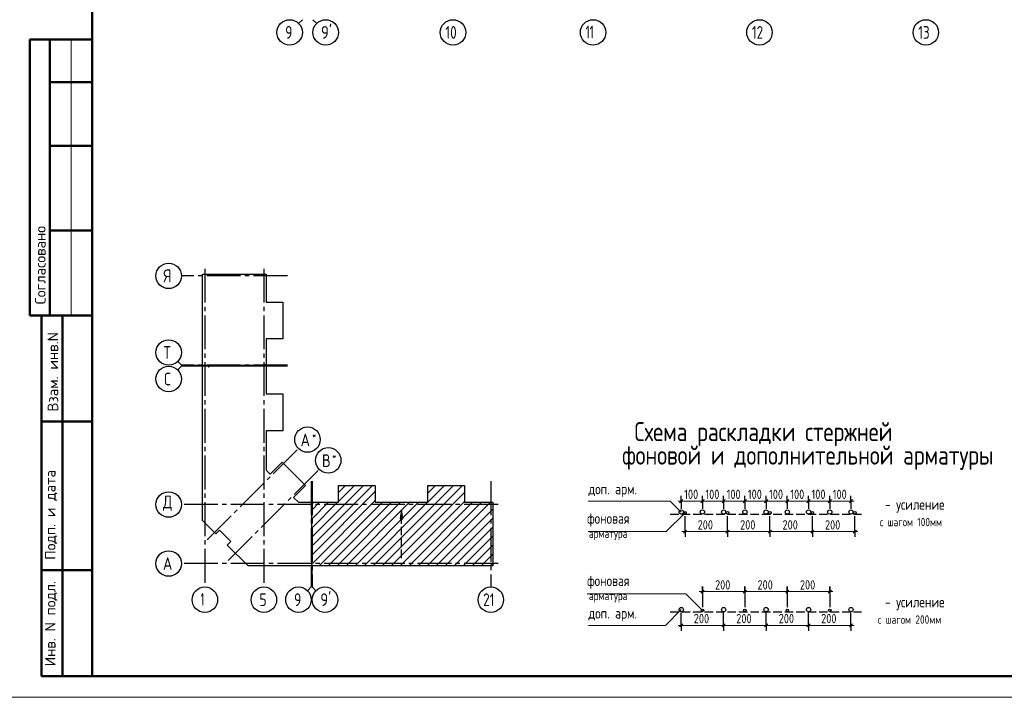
# Model space of a CAD drawing. Header units: millimetres. Extents: x 40580 to 1930067, y -240640 to 81020.
# Tile 102 of 246: x 454537 to 477735, y -240264 to -224294. Entities that reach past the tile are written whole.
import ezdxf

# ---------------------------------------------------------------- set-up
doc = ezdxf.new("R2010")
doc.units = ezdxf.units.MM
for name, pattern in [('______2', [270, 200, -70]), ('______5', [1100, 800, -100, 100, -100]), ('CENTER', [2, 1.25, -0.25, 0.25, -0.25])]:
    doc.linetypes.add(name, pattern=pattern)
for name, color, linetype, lineweight in [('Standard', 7, 'Continuous', 25), ('ОСИ', 7, 'CENTER', 15), ('Примечания', 7, 'Continuous', 13), ('Текст_ общее', 7, 'Continuous', 25)]:
    doc.layers.add(name, color=color, linetype=linetype, lineweight=lineweight)
doc.styles.add('GOST 2.304', font='isocpeur.ttf', dxfattribs={"width": 0.8})
doc.styles.add('ISOCPEUR', font='isocpeur.ttf')

msp = doc.modelspace()

# ---------------------------------------------------------------- hatches: boundary and pattern name
at = {"layer": 'Примечания', "linetype": 'Continuous', "lineweight": -3, "transparency": 33554687}
msp.add_hatch(color=7, dxfattribs=at).paths.add_polyline_path([(463563.8, -236053.9), (463533.8, -235843.9), (463503.8, -236053.9)])

# ---------------------------------------------------------------- linework, layer by layer
at = {"layer": 'Standard', "color": 7, "linetype": 'Continuous', "lineweight": 13, "transparency": 33554687}
for p, q in [((461196.8, -224293.9), (461108.9, -224381.7)), ((461446.8, -224293.9), (461534.7, -224381.7)), ((455746.8, -224763.9), (455746.8, -231263.9)), ((458346.8, -232436.9), (458258.9, -232349)), ((458346.8, -232436.9), (458846.8, -232436.9)), ((458346.8, -232461.9), (458258.9, -232549.7)), ((458346.8, -232461.9), (458846.8, -232461.9)), ((461404.8, -237663.9), (461404.8, -237163.9)), ((461429.8, -237663.9), (461429.8, -237163.9)), ((461404.8, -237663.9), (461316.9, -237751.7)), ((461429.8, -237663.9), (461517.7, -237751.7))]:
    msp.add_line(p, q, dxfattribs=at)
at = {"layer": 'Standard', "color": 7, "linetype": 'Continuous', "lineweight": 50, "transparency": 33554687}
for p, q in [((456246.8, -224763.9), (454773.6, -224763.9)), ((454773.6, -224763.9), (454773.6, -231263.9)), ((454773.6, -224763.9), (454773.6, -231263.9)), ((455246.8, -224763.9), (455246.8, -231263.9)), ((456246.8, -225763.9), (455246.8, -225763.9)), ((456246.8, -227263.9), (455246.8, -227263.9)), ((456246.8, -229263.9), (455246.8, -229263.9)), ((454773.6, -231263.9), (456246.8, -231263.9)), ((455046.8, -239763.9), (455046.8, -231263.9)), ((455046.8, -239763.9), (455046.8, -231263.9)), ((455546.8, -239763.9), (455546.8, -231263.9)), ((455046.8, -233763.9), (456246.8, -233763.9)), ((455046.8, -237263.9), (456246.8, -237263.9)), ((456246.8, -239763.9), (455046.8, -239763.9))]:
    msp.add_line(p, q, dxfattribs=at)
at = {"layer": 'Standard', "color": 7, "linetype": 'Continuous', "lineweight": -3, "transparency": 33554687}
for p, q in [((461419.8, -236699.5), (462848.5, -235270.9)), ((461419.8, -236487.4), (462636.3, -235270.9)), ((461419.8, -236911.6), (462915.8, -235415.6)), ((462047.8, -235647.2), (462424.2, -235270.9)), ((462047.8, -235435.1), (462212.1, -235270.9)), ((462864.7, -237163.9), (464757.7, -235270.9)), ((463076.8, -237163.9), (464969.8, -235270.9)), ((463288.9, -237163.9), (465019.8, -235433)), ((464151.8, -235664.6), (464545.5, -235270.9)), ((464151.8, -235452.4), (464333.4, -235270.9)), ((461419.8, -237123.8), (462915.8, -235627.8)), ((461419.8, -235851), (461602.9, -235667.9)), ((461419.8, -236275.2), (462027.2, -235667.9)), ((461419.8, -236063.1), (461815.1, -235667.9)), ((461591.9, -237163.9), (463087.9, -235667.9)), ((461804, -237163.9), (463300, -235667.9)), ((462016.1, -237163.9), (463512.1, -235667.9)), ((462228.2, -237163.9), (463724.3, -235667.9)), ((462440.4, -237163.9), (463936.4, -235667.9)), ((462652.5, -237163.9), (464148.5, -235667.9)), ((463501, -237163.9), (465019.8, -235645.1)), ((463713.2, -237163.9), (465209.2, -235667.9)), ((463925.3, -237163.9), (465421.3, -235667.9)), ((464137.4, -237163.9), (465633.4, -235667.9)), ((464349.6, -237163.9), (465680.8, -235832.6)), ((464561.7, -237163.9), (465680.8, -236044.8)), ((464773.8, -237163.9), (465680.8, -236256.9)), ((464986, -237163.9), (465680.8, -236469)), ((465198.1, -237163.9), (465680.8, -236681.1)), ((465410.2, -237163.9), (465680.8, -236893.3)), ((465622.4, -237163.9), (465680.8, -237105.4))]:
    msp.add_line(p, q, dxfattribs=at)
at = {"layer": 'Standard', "color": 7, "linetype": 'Continuous', "lineweight": 13, "transparency": 33554687}
msp.add_lwpolyline([(454246.8, -240263.9), (513646.8, -240263.9), (513646.8, -198263.9), (454246.8, -198263.9), (454246.8, -240263.9)], close=True, dxfattribs=at)
at = {"layer": 'Standard', "color": 7, "linetype": 'Continuous', "lineweight": 50, "transparency": 33554687}
msp.add_lwpolyline([(456246.8, -198763.9), (513146.8, -198763.9), (513146.8, -239763.9), (456246.8, -239763.9), (456246.8, -198763.9)], close=True, dxfattribs=at)
at = {"layer": 'Standard', "color": 7, "linetype": 'Continuous', "lineweight": 25, "transparency": 33554687}
for points in [[(458846.8, -232446.9), (458846.8, -230289.9), (460342.8, -230289.9), (460342.8, -230950.8), (460739.8, -230950.8), (460739.8, -231818.9), (460342.8, -231818.9), (460342.8, -232446.9), (460324.8, -232446.9), (460324.8, -232426.9), (460309.8, -232426.9), (460309.8, -232446.9), (458846.8, -232446.9)], [(458846.8, -235906.9), (458846.8, -232451.9), (458984.8, -232451.9), (458984.8, -232471.9), (458999.8, -232471.9), (458999.8, -232451.9), (460342.8, -232451.9), (460342.8, -233114.9), (460739.8, -233114.9), (460739.8, -233982.9), (460342.8, -233982.9), (460342.8, -234908.5), (460440.7, -235006.4), (460721.5, -234725.5), (461271, -235274.9), (460990.1, -235555.8), (461102.1, -235667.9), (461414.8, -235667.9), (461414.8, -237163.9), (459916.8, -237163.9), (459428.8, -236675.9), (459513.6, -236591), (459245.7, -236323.1), (459160.8, -236407.9), (458846.8, -236093.9), (458846.8, -235906.9)], [(461419.8, -237163.9), (461419.8, -235700.9), (461439.8, -235700.9), (461439.8, -235685.9), (461419.8, -235685.9), (461419.8, -235667.9), (462047.8, -235667.9), (462047.8, -235270.9), (462915.8, -235270.9), (462915.8, -235667.9), (463533.8, -235667.9), (464151.8, -235667.9), (464151.8, -235270.9), (465019.8, -235270.9), (465019.8, -235667.9), (465680.8, -235667.9), (465680.8, -237163.9), (463533.8, -237163.9), (461419.8, -237163.9)]]:
    msp.add_lwpolyline(points, dxfattribs=at)
at = {"layer": 'ОСИ', "color": 8, "linetype": '______5', "lineweight": -3, "transparency": 33554687}
for p, q in [((460842.8, -230332.9), (458346.8, -230332.9)), ((458899.8, -230162.6), (458899.8, -237663.9)), ((460289.8, -230162.6), (460289.8, -237663.9)), ((460842.8, -232436.9), (458346.8, -232436.9)), ((460842.8, -232461.9), (458346.8, -232461.9)), ((458955, -236551.4), (461104.8, -234401.7)), ((459445.1, -237041.5), (461594.8, -234891.7)), ((461404.8, -235167.9), (461404.8, -237663.9)), ((461429.8, -235167.9), (461429.8, -237663.9)), ((465637.8, -235167.9), (465637.8, -237663.9)), ((465808.1, -235720.9), (458346.8, -235720.9)), ((465808.1, -235720.9), (458346.8, -235720.9)), ((465808.1, -237110.9), (458346.8, -237110.9))]:
    msp.add_line(p, q, dxfattribs=at)
at = {"layer": 'ОСИ', "color": 7, "linetype": 'Continuous', "lineweight": -3, "transparency": 33554687}
for centre in [(460896.8, -224593.9), (461746.8, -224593.9), (464746.8, -224593.9), (468046.8, -224593.9), (471966.8, -224593.9), (475886.8, -224593.9), (458046.8, -230332.9), (458046.8, -232136.9), (458046.8, -232761.9), (461316.9, -234189.5), (461806.9, -234679.6), (458046.8, -235720.9), (458046.8, -235720.9), (458046.8, -237110.9), (458899.8, -237963.9), (460289.8, -237963.9), (461104.8, -237963.9), (461729.8, -237963.9), (465637.8, -237963.9)]:
    msp.add_circle(centre, 300, dxfattribs=at)
at = {"layer": 'Примечания', "color": 7, "linetype": 'Continuous', "lineweight": 13, "transparency": 33554687}
for p, q in [((470123.2, -235639.2), (470048.3, -235639.2)), ((470123.2, -235639.2), (470623.2, -235639.2)), ((470623.2, -235639.2), (471123.2, -235639.2)), ((471123.2, -235639.2), (471623.2, -235639.2)), ((471623.2, -235639.2), (472123.2, -235639.2)), ((472123.2, -235639.2), (472623.2, -235639.2)), ((472623.2, -235639.2), (473123.2, -235639.2)), ((473123.2, -235639.2), (473623.2, -235639.2)), ((473623.2, -235639.2), (474123.2, -235639.2)), ((474123.2, -235639.2), (474198.2, -235639.2)), ((470213.2, -236359.8), (470138.2, -236359.8)), ((470213.2, -236359.8), (471213.2, -236359.8)), ((471213.2, -236359.8), (472213.2, -236359.8)), ((472213.2, -236359.8), (473213.2, -236359.8)), ((473213.2, -236359.8), (474213.2, -236359.8)), ((474213.2, -236359.8), (474288.2, -236359.8)), ((470623.2, -237773.8), (470548.3, -237773.8)), ((470623.2, -237773.8), (471623.2, -237773.8)), ((471623.2, -237773.8), (472623.2, -237773.8)), ((472623.2, -237773.8), (473623.2, -237773.8)), ((473623.2, -237773.8), (473698.2, -237773.8)), ((470123.2, -238568.3), (470048.3, -238568.3)), ((470123.2, -238568.3), (471123.2, -238568.3)), ((471123.2, -238568.3), (472123.2, -238568.3)), ((472123.2, -238568.3), (473123.2, -238568.3)), ((473123.2, -238568.3), (474123.2, -238568.3)), ((474123.2, -238568.3), (474198.2, -238568.3))]:
    msp.add_line(p, q, dxfattribs=at)
at = {"layer": 'Примечания', "color": 7, "linetype": 'Continuous', "lineweight": 25, "transparency": 33554687}
for p, q in [((470085.7, -235676.7), (470160.7, -235601.7)), ((470585.7, -235676.7), (470660.7, -235601.7)), ((471085.7, -235676.7), (471160.7, -235601.7)), ((471585.7, -235676.7), (471660.7, -235601.7)), ((472085.7, -235676.7), (472160.7, -235601.7)), ((472585.7, -235676.7), (472660.7, -235601.7)), ((473085.7, -235676.7), (473160.7, -235601.7)), ((473585.7, -235676.7), (473660.7, -235601.7)), ((474085.7, -235676.7), (474160.7, -235601.7)), ((470175.7, -236397.3), (470250.7, -236322.3)), ((471175.7, -236397.3), (471250.7, -236322.3)), ((472175.7, -236397.3), (472250.7, -236322.3)), ((473175.7, -236397.3), (473250.7, -236322.3)), ((474175.7, -236397.3), (474250.7, -236322.3)), ((470585.7, -237811.3), (470660.7, -237736.3)), ((471585.7, -237811.3), (471660.7, -237736.3)), ((472585.7, -237811.3), (472660.7, -237736.3)), ((473585.7, -237811.3), (473660.7, -237736.3)), ((470085.7, -238605.8), (470160.7, -238530.8)), ((471085.7, -238605.8), (471160.7, -238530.8)), ((472085.7, -238605.8), (472160.7, -238530.8)), ((473085.7, -238605.8), (473160.7, -238530.8)), ((474085.7, -238605.8), (474160.7, -238530.8))]:
    msp.add_line(p, q, dxfattribs=at)
at = {"layer": 'Примечания', "color": 253, "linetype": 'Continuous', "lineweight": -3, "true_color": 0xa0a0a0, "transparency": 33554687}
for p, q in [((470123.2, -235639.2), (470123.2, -235514.2)), ((470123.2, -235639.2), (470123.2, -235764.2)), ((470123.2, -235639.2), (470123.2, -235822.3)), ((470623.2, -235639.2), (470623.2, -235514.2)), ((470623.2, -235639.2), (470623.2, -235764.2)), ((470623.2, -235639.2), (470623.2, -235822.3)), ((471123.2, -235639.2), (471123.2, -235514.2)), ((471123.2, -235639.2), (471123.2, -235764.2)), ((471123.2, -235639.2), (471123.2, -235822.3)), ((471623.2, -235639.2), (471623.2, -235514.2)), ((471623.2, -235639.2), (471623.2, -235764.2)), ((471623.2, -235639.2), (471623.2, -235822.3)), ((472123.2, -235639.2), (472123.2, -235514.2)), ((472123.2, -235639.2), (472123.2, -235764.2)), ((472123.2, -235639.2), (472123.2, -235822.3)), ((472623.2, -235639.2), (472623.2, -235514.2)), ((472623.2, -235639.2), (472623.2, -235764.2)), ((472623.2, -235639.2), (472623.2, -235822.3)), ((473123.2, -235639.2), (473123.2, -235514.2)), ((473123.2, -235639.2), (473123.2, -235764.2)), ((473123.2, -235639.2), (473123.2, -235822.3)), ((473623.2, -235639.2), (473623.2, -235514.2)), ((473623.2, -235639.2), (473623.2, -235764.2)), ((473623.2, -235639.2), (473623.2, -235822.3)), ((474123.2, -235639.2), (474123.2, -235514.2)), ((474123.2, -235639.2), (474123.2, -235764.2)), ((474123.2, -235639.2), (474123.2, -235822.3)), ((470213.2, -236359.8), (470213.2, -235992.3)), ((474213.2, -236359.8), (474213.2, -235992.3)), ((470213.2, -236359.8), (470213.2, -236234.8)), ((470213.2, -236359.8), (470213.2, -236484.8)), ((471213.2, -236359.8), (471213.2, -236234.8)), ((471213.2, -236359.8), (471213.2, -236484.8)), ((472213.2, -236359.8), (472213.2, -236234.8)), ((472213.2, -236359.8), (472213.2, -236484.8)), ((473213.2, -236359.8), (473213.2, -236234.8)), ((473213.2, -236359.8), (473213.2, -236484.8)), ((474213.2, -236359.8), (474213.2, -236234.8)), ((474213.2, -236359.8), (474213.2, -236484.8)), ((470623.2, -237773.8), (470623.2, -237648.8)), ((470623.2, -237654.4), (470623.2, -238116.3)), ((470623.2, -237773.8), (470623.2, -237898.8)), ((470623.2, -237773.8), (470623.2, -238141.3)), ((471623.2, -237773.8), (471623.2, -237648.8)), ((471623.2, -237654.4), (471623.2, -238116.3)), ((471623.2, -237773.8), (471623.2, -237898.8)), ((471623.2, -237773.8), (471623.2, -238141.3)), ((472623.2, -237773.8), (472623.2, -237648.8)), ((472623.2, -237654.4), (472623.2, -238116.3)), ((472623.2, -237773.8), (472623.2, -237898.8)), ((472623.2, -237773.8), (472623.2, -238141.3)), ((473623.2, -237773.8), (473623.2, -237648.8)), ((473623.2, -237654.4), (473623.2, -238116.3)), ((473623.2, -237773.8), (473623.2, -237898.8)), ((473623.2, -237773.8), (473623.2, -238141.3)), ((470123.2, -238568.3), (470123.2, -238271.3)), ((470123.2, -238568.3), (470123.2, -238443.3)), ((471123.2, -238568.3), (471123.2, -238443.3)), ((472123.2, -238568.3), (472123.2, -238443.3)), ((473123.2, -238568.3), (473123.2, -238443.3)), ((474123.2, -238568.3), (474123.2, -238271.3)), ((474123.2, -238568.3), (474123.2, -238443.3)), ((470123.2, -238568.3), (470123.2, -238693.3)), ((471123.2, -238568.3), (471123.2, -238693.3)), ((472123.2, -238568.3), (472123.2, -238693.3)), ((473123.2, -238568.3), (473123.2, -238693.3)), ((474123.2, -238568.3), (474123.2, -238693.3))]:
    msp.add_line(p, q, dxfattribs=at)
at = {"layer": 'Примечания', "color": 7, "linetype": 'Continuous', "lineweight": -3, "transparency": 33554687}
for p, q in [((463533.8, -235843.9), (463503.8, -236053.9)), ((463533.8, -235843.9), (463533.8, -235843.9)), ((463533.8, -235843.9), (463533.8, -235843.9)), ((463533.8, -235843.9), (463533.8, -235843.9)), ((463563.8, -236053.9), (463533.8, -235843.9)), ((463503.8, -236053.9), (463563.8, -236053.9)), ((463533.8, -236053.9), (463533.8, -236068.9))]:
    msp.add_line(p, q, dxfattribs=at)
at = {"layer": 'Примечания', "color": 7, "linetype": '______2', "lineweight": -3, "transparency": 33554687}
msp.add_line((463533.8, -236983.9), (463533.8, -235843.9), dxfattribs=at)
at = {"layer": 'Примечания', "color": 8, "linetype": '______2', "lineweight": -3, "true_color": 0x737373, "transparency": 33554687}
for p, q in [((469863.2, -235947.3), (474373.3, -235947.3)), ((469863.2, -238246.3), (474373.3, -238246.3))]:
    msp.add_line(p, q, dxfattribs=at)
at = {"layer": 'Примечания', "color": 7, "linetype": 'Continuous', "lineweight": 13, "transparency": 33554687}
for points in [[(467929.5, -235639.2), (469865.1, -235639.2), (470123.2, -235897.3)], [(470213.2, -235917.3), (469770.7, -236359.8), (467929.5, -236359.8)], [(470623.2, -238216.3), (470235.1, -237828.1), (467906.6, -237828.1)], [(470123.2, -238196.3), (469751.2, -238568.3), (467937.8, -238568.3)]]:
    msp.add_lwpolyline(points, dxfattribs=at)
at = {"layer": 'Примечания', "color": 253, "linetype": 'Continuous', "lineweight": -3, "true_color": 0xa0a0a0, "transparency": 33554687}
for points in [[(471213.2, -236359.8), (471213.2, -236342.8), (471213.2, -236342.8), (471213.2, -236342.8), (471213.2, -236342.8), (471213.2, -236342.8), (471213.2, -236342.8), (471213.2, -235992.3)], [(472213.2, -236359.8), (472213.2, -236342.8), (472213.2, -236342.8), (472213.2, -236342.8), (472213.2, -236342.8), (472213.2, -235992.3)], [(473213.2, -236359.8), (473213.2, -236342.8), (473213.2, -236342.8), (473213.2, -235992.3)], [(471123.2, -238568.3), (471123.2, -238551.3), (471123.2, -238551.3), (471123.2, -238551.3), (471123.2, -238551.3), (471123.2, -238551.3), (471123.2, -238551.3), (471123.2, -238271.3)], [(472123.2, -238568.3), (472123.2, -238551.3), (472123.2, -238551.3), (472123.2, -238551.3), (472123.2, -238551.3), (472123.2, -238271.3)], [(473123.2, -238568.3), (473123.2, -238551.3), (473123.2, -238551.3), (473123.2, -238271.3)]]:
    msp.add_lwpolyline(points, dxfattribs=at)
at = {"layer": 'Примечания', "color": 7, "linetype": 'Continuous', "lineweight": -3, "transparency": 33554687}
for centre, radius in [((470123.2, -235897.3), 50), ((470213.2, -235917.3), 30), ((470623.2, -235897.3), 50), ((471123.2, -235897.3), 50), ((471213.2, -235917.3), 30), ((471623.2, -235897.3), 50), ((472123.2, -235897.3), 50), ((472213.2, -235917.3), 30), ((472623.2, -235897.3), 50), ((473123.2, -235897.3), 50), ((473213.2, -235917.3), 30), ((473623.2, -235897.3), 50), ((474123.2, -235897.3), 50), ((474213.2, -235917.3), 30), ((470123.2, -238196.3), 50), ((470623.2, -238216.3), 30), ((471123.2, -238196.3), 50), ((471623.2, -238216.3), 30), ((472123.2, -238196.3), 50), ((472623.2, -238216.3), 30), ((473123.2, -238196.3), 50), ((473623.2, -238216.3), 30), ((474123.2, -238196.3), 50)]:
    msp.add_circle(centre, radius, dxfattribs=at)

# ---------------------------------------------------------------- texts
at = {"layer": 'Standard', "color": 7, "linetype": 'Continuous', "lineweight": 50, "transparency": 33554687, "char_height": 250, "attachment_point": 7, "rotation": 90, "style": 'GOST 2.304'}
for s, insert, width in [('\\A1;{\\fISOCPEUR|i0|b0;\\H250.000000;\\W1.000000;\\C7;Согласовано}\\P', (455146.8, -231002.4), 2071.875), ('\\A1;{\\fISOCPEUR|i0|b0;\\H250.000000;\\W1.000000;\\C7;Взам. инв.N}\\P', (455444.8, -233528), 1909.099), ('\\A1;{\\fISOCPEUR|i0|b0;\\H250.000000;\\W1.000000;\\C7;Подп. и дата}\\P', (455421.2, -237021.7), 2197.059), ('\\A1;{\\fISOCPEUR|i0|b0;\\H250.000000;\\W1.000000;\\C7;Инв. N подл.}\\P', (455421.2, -239529.9), 2021.795)]:
    msp.add_mtext(s, dxfattribs=dict(at, insert=insert, width=width))
at = {"layer": 'Standard', "color": 7, "linetype": 'Continuous', "lineweight": 25, "transparency": 33554687, "insert": (465457.8, -238113.9), "char_height": 300, "width": 472.641, "attachment_point": 7, "style": 'ISOCPEUR'}
msp.add_mtext('\\W0.75;21', dxfattribs=at)
at = {"layer": 'ОСИ', "color": 7, "linetype": 'Continuous', "lineweight": 25, "transparency": 33554687, "attachment_point": 7, "style": 'ISOCPEUR'}
for s, insert, char_height, width in [('\\W0.78;9', (460791.8, -224743.9), 300, 326.834), ("\\W0.84;9'", (461635.3, -224743.9), 300, 441.038), ('\\W0.75;10', (464566.8, -224743.9), 300, 472.649), ('\\W0.63;11', (467872.8, -224733.9), 300, 393.75), ('\\W0.75;12', (471786.8, -224743.9), 300, 472.649), ('\\W0.75;13', (475706.8, -224743.9), 300, 472.633), ('\\W0.80;Я', (457926.8, -230482.9), 300, 359.83), ('\\W0.80;Т', (457926.8, -232286.9), 300, 359.83), ('\\W0.78;С', (457941.8, -232911.9), 300, 326.853), ('\\W0.82;А', (461155.4, -234347), 300, 392.64), ('\\W0.80;*', (461425.4, -234172), 180, 215.909), ('\\W0.80;В', (461660.4, -234837.1), 300, 359.839), ('\\W0.80;*', (461900.4, -234662.1), 180, 215.891), ('\\W0.82;Д', (457911.8, -235870.9), 300, 392.649), ('\\W0.82;А', (457911.8, -237260.9), 300, 392.649), ('\\W0.56;1', (458799.8, -238103.9), 300, 233.324), ('\\W0.78;5', (460184.8, -238113.9), 300, 326.834), ('\\W0.78;9', (460999.8, -238113.9), 300, 326.834), ("\\W0.84;9'", (461618.3, -238113.9), 300, 441.038)]:
    msp.add_mtext(s, dxfattribs=dict(at, insert=insert, char_height=char_height, width=width))
at = {"layer": 'Примечания', "color": 7, "linetype": 'Continuous', "lineweight": 25, "transparency": 33554687, "attachment_point": 7, "style": 'GOST 2.304'}
for s, insert, char_height, width in [('доп.\\~арм.', (467937.8, -235547.5), 250, 1208.649), ('100', (470193.4, -235589.1), 220, 485.085), ('100', (470693.4, -235589.1), 220, 485.079), ('100', (471193.4, -235589.1), 220, 485.079), ('100', (471693.4, -235589.1), 220, 485.079), ('100', (472193.4, -235589.1), 220, 485.079), ('100', (472693.4, -235589.1), 220, 485.079), ('100', (473193.4, -235589.1), 220, 485.079), ('100', (473693.4, -235589.1), 220, 485.079), ('-\\~усиление', (474923.7, -235913.1), 250, 1510.803), ('фоновая', (467906.6, -236239.8), 250, 1173.248), ('200', (470509.9, -236309.8), 220, 531.973), ('200', (471509.9, -236309.8), 220, 531.973), ('200', (472509.9, -236309.8), 220, 531.973), ('200', (473509.9, -236309.8), 220, 531.973), ('с\\~шагом\\~100мм', (474802.8, -236233.1), 200, 1606.262), ('арматура', (467948.2, -236559.8), 200, 1066.473), ('фоновая', (467906.6, -237708.1), 250, 1173.248), ('200', (470919.9, -237723.8), 220, 531.979), ('200', (471919.9, -237723.8), 220, 531.979), ('200', (472919.9, -237723.8), 220, 531.979), ('арматура', (467948.2, -238028.1), 200, 1066.473), ('-\\~усиление', (474923.7, -238212.1), 250, 1510.803), ('доп.\\~арм.', (467937.8, -238476.6), 250, 1208.649), ('200', (470419.9, -238518.3), 220, 531.979), ('200', (471419.9, -238518.3), 220, 531.979), ('200', (472419.9, -238518.3), 220, 531.979), ('200', (473419.9, -238518.3), 220, 531.979), ('с\\~шагом\\~200мм', (474757, -238532.1), 200, 1648.883)]:
    msp.add_mtext(s, dxfattribs=dict(at, insert=insert, char_height=char_height, width=width))
at = {"layer": 'Текст_ общее', "color": 7, "linetype": 'Continuous', "lineweight": 50, "transparency": 33554687, "char_height": 450, "attachment_point": 7, "style": 'GOST 2.304'}
for s, insert, width in [('Схема\\~раскладки\\~стержней', (469020.7, -234348.9), 6428.76), ('фоновой\\~и\\~дополнительной\\~арматуры', (468732, -234903.3), 6865.698)]:
    msp.add_mtext(s, dxfattribs=dict(at, insert=insert, width=width))

doc.saveas('drawing.dxf')
